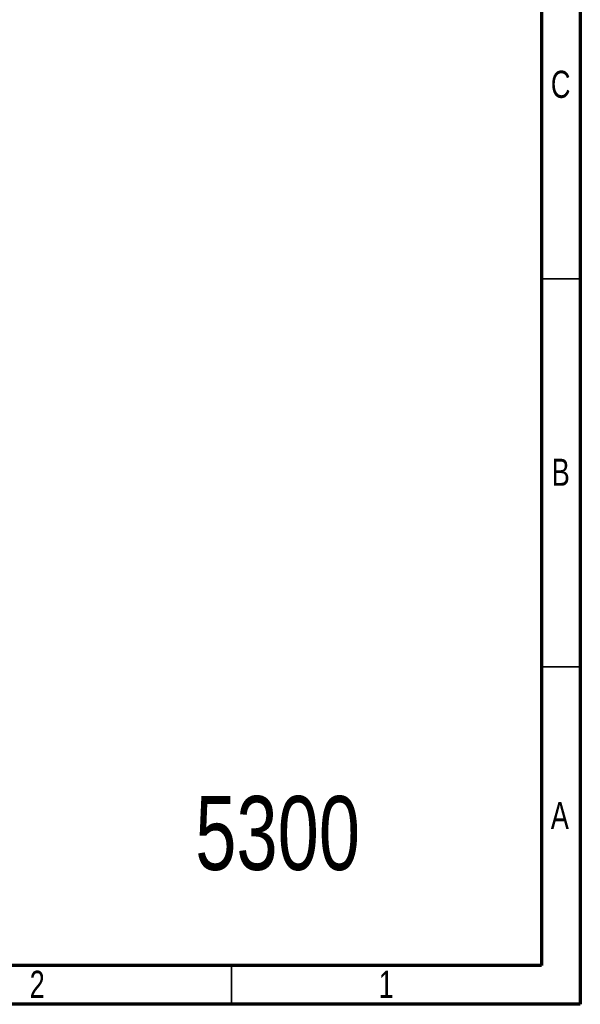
# Model space of a CAD drawing. Header units: millimetres. Extents: x 15 to 205, y 5 to 292.
# Tile 7 of 12: x 133 to 205, y 5 to 132. Entities that reach past the tile are written whole.
import ezdxf

# ---------------------------------------------------------------- set-up
doc = ezdxf.new("R2010")
doc.units = ezdxf.units.MM
doc.styles.add('SLDTEXTSTYLE0', font='TXT', dxfattribs={"width": 0.75})

msp = doc.modelspace()

# ---------------------------------------------------------------- linework, layer by layer
at = {"color": 7, "linetype": 'Continuous', "lineweight": 70}
for p, q in [((205, 292), (205, 5)), ((200, 287), (200, 10)), ((200, 10), (20, 10)), ((205, 5), (15, 5))]:
    msp.add_line(p, q, dxfattribs=at)
at = {"color": 7, "linetype": 'Continuous', "lineweight": 35}
for p, q in [((200, 98.5), (205, 98.5)), ((200, 48.5), (205, 48.5)), ((160, 10), (160, 5))]:
    msp.add_line(p, q, dxfattribs=at)

# ---------------------------------------------------------------- texts
at = {"color": 7, "linetype": 'Continuous', "lineweight": 0, "style": 'SLDTEXTSTYLE0'}
for s, insert, char_height, attachment_point in [('C', (202.464, 125.326), 3.5, 2), ('B', (202.473, 75.326), 3.5, 2), ('5300', (155.342, 31.842), 9.525, 1), ('A', (202.36, 31.076), 3.5, 2), ('2', (134.965, 9.326), 3.5, 2), ('1', (179.965, 9.326), 3.5, 2)]:
    msp.add_mtext(s, dxfattribs=dict(at, insert=insert, char_height=char_height, attachment_point=attachment_point))

doc.saveas('drawing.dxf')
